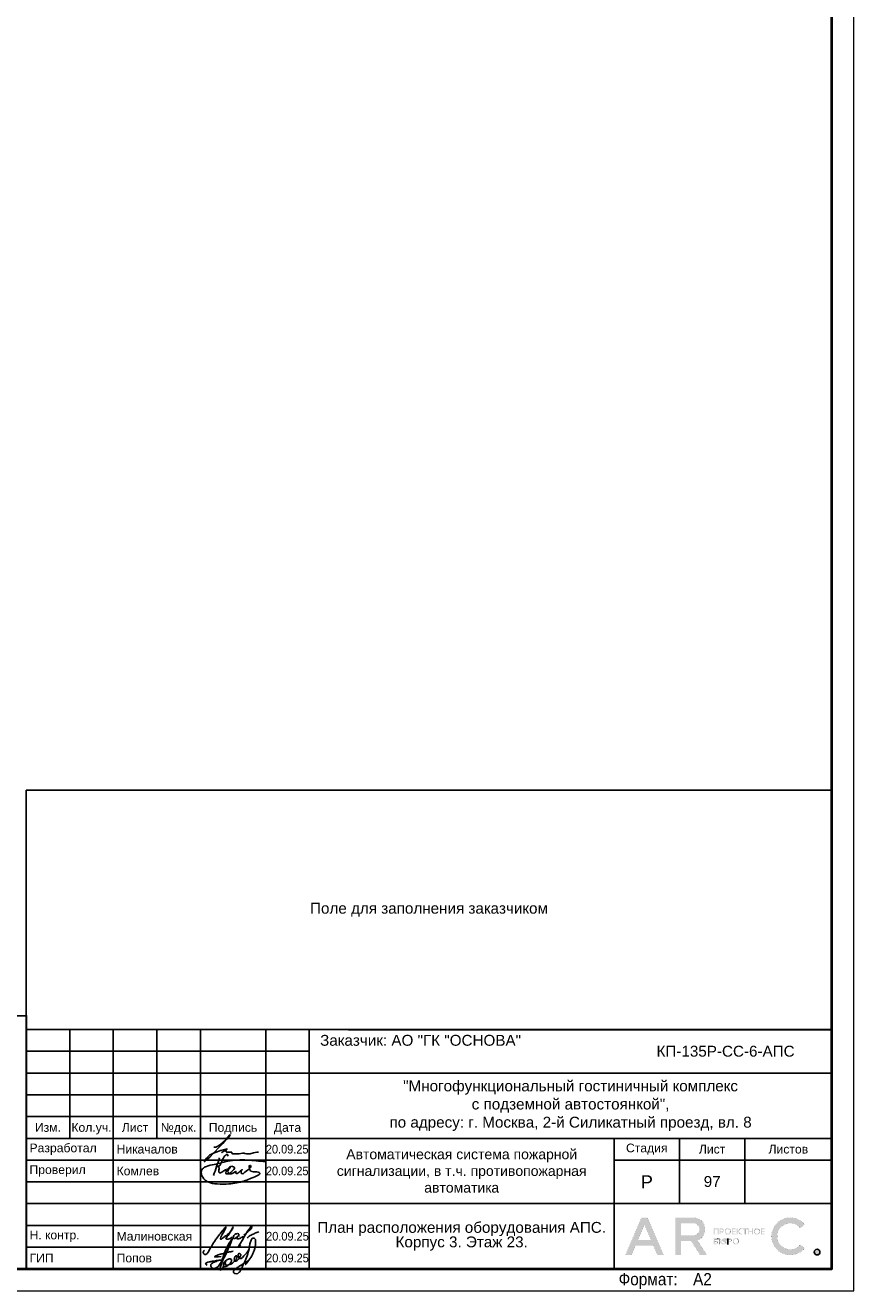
# Model space of a CAD drawing. Header units: millimetres. Extents: x -195178 to 1761886, y 140622 to 301105.
# Tile 110 of 131: x 1219813 to 1238832, y 182305 to 211374. Entities that reach past the tile are written whole.
import ezdxf
from ezdxf.enums import TextEntityAlignment as Align

# ---------------------------------------------------------------- set-up
doc = ezdxf.new("R2010")
doc.units = ezdxf.units.MM
doc.layers.get('Defpoints').update_dxf_attribs({"color": 252})
for name, color, linetype, lineweight in [('DB CP Оформление', 7, 'Continuous', 25), ('Охрана входов', 252, 'Continuous', 30), ('Рамка', 7, 'Continuous', 18)]:
    doc.layers.add(name, color=color, linetype=linetype, lineweight=lineweight)
doc.layers.add('DB CP Подписи', color=7, linetype='Continuous', lineweight=25, true_color=0x0a45f5)
doc.layers.add('Автоматика', color=1, linetype='Continuous')
doc.layers.add('формат', color=250, linetype='Continuous')
doc.styles.add('Arial', font='arial.ttf', dxfattribs={"width": 0.9, "height": 699.9999999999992})
doc.styles.add('CP.Text', font='arial.ttf')
doc.styles.add('CP.Text дата', font='arial.ttf', dxfattribs={"width": 0.9})

# ---------------------------------------------------------------- blocks, each defined once
blk = doc.blocks.new('*U57')
at = {"color": 0, "lineweight": 0}
blk.add_lwpolyline([(-841, 3.464264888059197e-14), (6.661338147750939e-14, 6.661338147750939e-14), (-1.377945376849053e-14, 594.0000000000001), (-841.0000000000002, 594.0000000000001)], close=True, dxfattribs=at)
at = {"lineweight": 40}
blk.add_lwpolyline([(-821, 5.000000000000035), (-4.999999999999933, 5.000000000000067), (-5.000000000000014, 589.0000000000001), (-821.0000000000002, 589.0000000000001)], close=True, dxfattribs=at)
at = {"style": 'Arial', "width": 0.9}
blk.add_text('Формат:', height=2.8, dxfattribs=at).set_placement((-53.97311837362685, 1.250000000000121))
at = {"style": 'Arial', "width": 0.9, "flags": 8}
blk.add_attdef('FORMAT', (-36.87188609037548, 1.257088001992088), '', height=2.8, dxfattribs=at)
blk = doc.blocks.new('Попов')
at = {"layer": 'DB CP Подписи', "color": 160, "true_color": 0x0a45f5}
for points in [[(7.394956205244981, 7.032094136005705), (4.284556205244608, 0.8400941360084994), (3.982156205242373, 0.4944941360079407), (3.665356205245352, 0.2583778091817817), (3.190156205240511, 0.09837780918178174), (2.801356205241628, 0.2064941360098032), (2.509696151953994, 0.451294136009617), (2.383756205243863, 0.7680941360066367), (2.429696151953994, 0.9984941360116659), (2.62855620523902, 1.243294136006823), (3.319756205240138, 1.603294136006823), (3.895756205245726, 1.848094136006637), (4.370956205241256, 1.992094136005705), (4.918156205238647, 1.992094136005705)], [(5.979696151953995, 4.069175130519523), (4.859696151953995, -0.1216221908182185), (5.311356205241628, 0.624094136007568), (5.311356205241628, 0.8688941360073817), (5.624396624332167, 1.697142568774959), (6.247356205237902, 2.150494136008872), (6.650556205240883, 2.323294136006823), (6.909756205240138, 2.323294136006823), (7.125756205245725, 2.150494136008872), (7.125756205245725, 1.747294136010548), (6.82335620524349, 1.243294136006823), (6.333756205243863, 0.7968941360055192), (5.714556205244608, 0.5088941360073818), (5.412156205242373, 0.5952941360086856), (5.49855620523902, 1.286494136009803), (5.817585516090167, 1.879286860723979), (5.714556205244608, 1.286494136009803), (5.829756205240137, 0.9552941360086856), (6.146556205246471, 0.8832941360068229), (6.794556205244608, 1.012894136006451), (7.528956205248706, 1.459294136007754), (8.119356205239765, 2.064094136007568), (8.407356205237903, 2.510494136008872), (8.407356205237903, 2.899294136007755), (8.320956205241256, 3.028894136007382), (8.090556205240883, 2.956894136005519), (7.816956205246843, 2.366494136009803), (7.816956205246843, 1.963294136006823), (7.989756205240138, 1.776094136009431), (8.364156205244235, 1.891294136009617), (8.82495620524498, 2.323294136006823), (9.055356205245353, 2.697694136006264), (9.271356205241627, 3.302494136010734), (9.012156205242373, 3.561694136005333), (8.882556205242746, 3.561694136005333), (8.709696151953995, 3.3600941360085), (8.709696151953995, 2.978377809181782), (9.039696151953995, 2.408377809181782), (10.349696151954, 3.378377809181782), (11.11969615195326, 4.410259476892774), (11.27818451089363, 5.133235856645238), (11.35539592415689, 5.654323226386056), (11.38831620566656, 5.819447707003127), (11.35539592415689, 5.654323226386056)], [(7.394956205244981, 7.032094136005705), (6.962956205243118, 6.427294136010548), (4.918156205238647, 1.992094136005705)], [(8.094156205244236, 0.03369413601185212), (8.828556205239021, 0.5520941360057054), (9.980556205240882, 1.272094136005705), (10.85895620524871, 1.761694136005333), (10.41255620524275, 1.084894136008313), (11.57895620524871, 2.611294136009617), (12.16935620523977, 3.84969413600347), (12.471756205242, 4.713694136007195), (12.629696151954, 5.419294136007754), (12.689696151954, 6.2400941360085), (12.54375620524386, 6.945694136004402), (12.34215620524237, 7.075294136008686), (12.03975620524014, 7.075294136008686), (11.64969615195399, 6.6000941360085), (11.379696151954, 5.779294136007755), (11.21895620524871, 4.728094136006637), (10.72935620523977, 3.014494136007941), (9.418956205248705, 0.0336941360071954)], [(3.521356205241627, 2.971294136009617), (3.294445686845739, 2.859738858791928), (4.789696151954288, 2.859738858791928)], [(3.521356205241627, 2.971294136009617), (4.126156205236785, 3.244894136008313), (4.932556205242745, 3.475294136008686), (6.444556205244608, 3.835294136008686), (7.495756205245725, 4.080094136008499)], [(1.534156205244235, 0.8688941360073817), (1.303756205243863, 1.041694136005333), (1.217356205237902, 1.214494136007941), (1.447756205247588, 1.416094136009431), (2.038156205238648, 1.603294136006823), (2.815756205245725, 1.761694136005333), (3.506956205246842, 1.876894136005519), (4.357209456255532, 1.989153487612), (4.918156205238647, 1.992094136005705)]]:
    blk.add_spline(points, degree=3, dxfattribs=at)
at = {"layer": 'DB CP Подписи'}
blk.add_spline([(8.094156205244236, 0.03369413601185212), (7.791756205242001, -0.2544480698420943), (7.618956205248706, -0.4847058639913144), (7.618956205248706, -0.8015058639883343), (7.950156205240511, -1.060705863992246), (8.569356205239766, -1.060705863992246), (8.943756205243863, -0.7583058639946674), (9.116556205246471, -0.4991058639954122), (9.418956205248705, 0.0336941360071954)], degree=3, dxfattribs=at)
blk = doc.blocks.new('A$Cf51998ab')
at = {"layer": 'DB CP Подписи'}
for points in [[(2.024743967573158, 7.175397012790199), (0.02474396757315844, 3.175397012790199), (2.524743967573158, 0.1753970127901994), (9.524743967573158, 6.675397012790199), (17.02474396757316, 19.1753970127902), (23.52474396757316, 28.6753970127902), (29.02474396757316, 35.6753970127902), (35.52474396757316, 43.6753970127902), (36.52474396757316, 44.6753970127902), (30.02474396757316, 30.6753970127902), (28.52474396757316, 26.1753970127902), (28.52474396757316, 25.1753970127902), (31.52474396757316, 26.6753970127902), (36.02474396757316, 30.1753970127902), (43.52474396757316, 36.1753970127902), (45.52474396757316, 39.1753970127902), (47.52474396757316, 42.6753970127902), (47.52474396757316, 43.1753970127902), (48.02474396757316, 44.1753970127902), (40.52474396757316, 31.1753970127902), (37.52474396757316, 25.6753970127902), (40.52474396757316, 25.1753970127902), (47.02474396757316, 28.6753970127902), (47.52474396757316, 29.1753970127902)], [(66.52474396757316, 31.6753970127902), (75.02474396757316, 39.1753970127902), (79.02474396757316, 43.6753970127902), (79.52474396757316, 46.6753970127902), (75.02474396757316, 41.6753970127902), (69.02474396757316, 32.6753970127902), (61.02474396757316, 18.6753970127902), (57.02474396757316, 11.6753970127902), (61.52474396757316, 15.6753970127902)], [(57.52474396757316, 34.1753970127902), (54.52474396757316, 34.1753970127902), (50.02474396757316, 31.1753970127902), (49.52474396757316, 26.1753970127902), (54.02474396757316, 27.6753970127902), (56.02474396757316, 29.1753970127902), (58.02474396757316, 33.1753970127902), (57.52474396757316, 34.1753970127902)], [(59.02474396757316, 30.6753970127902), (55.49455854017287, 28.71229258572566), (55.52474396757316, 25.6753970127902), (57.52474396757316, 25.6753970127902), (62.02474396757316, 27.6753970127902), (65.02474396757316, 29.6753970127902), (65.52474396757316, 30.1753970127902)], [(71.80259313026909, 27.23596012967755), (75.18207571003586, 30.02247973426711), (81.43411698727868, 33.40007838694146), (87.77064376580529, 36.27103771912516), (91.06563812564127, 37.45319772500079)]]:
    blk.add_spline(points, degree=3, dxfattribs=at)
blk = doc.blocks.new('Лого')
at = {"layer": 'DB CP Оформление'}
h = blk.add_hatch(color=0, dxfattribs=at)
edge = h.paths.add_edge_path()
edge.add_line((-3.149615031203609, 491.8564630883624), (-2.145539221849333, 491.0307320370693))
edge.add_arc((-5.466713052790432, 493.7619962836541), 4.300000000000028, 39.43316774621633, 320.5668322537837, ccw=False)
edge.add_line((-2.145539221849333, 496.4932605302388), (-3.149615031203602, 495.6675294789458))
edge.add_arc((-5.466713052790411, 493.7619962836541), 3.000000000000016, 39.43316774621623, 320.5668322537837)
edge = h.paths.add_edge_path()
edge.add_arc((0.7039796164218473, 490.1453402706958), 0.65, 0, 360)
h.paths.add_polyline_path([(-38.91856638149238, 496.3972109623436), (-37.43639440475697, 492.9290438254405), (-40.40073835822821, 492.9290438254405)], flags=16)
edge = h.paths.add_edge_path(flags=16)
edge.add_line((-30.56831019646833, 493.9825875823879), (-27.63778042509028, 493.9825875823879))
edge.add_arc((-27.63778042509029, 495.2825875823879), 1.299999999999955, 270.0000000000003, 360.0000000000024)
edge.add_line((-26.33778042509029, 495.2825875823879), (-26.33778042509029, 495.4512324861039))
edge.add_arc((-27.63778042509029, 495.4512324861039), 1.300000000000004, 359.9999999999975, 449.9999999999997)
edge.add_line((-27.63778042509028, 496.7512324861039), (-30.56831019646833, 496.7512324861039))
edge.add_line((-30.56831019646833, 496.7512324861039), (-30.56831019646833, 493.9825875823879))
h.paths.add_polyline_path([(-35.9689509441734, 489.4953402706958), (-36.88082038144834, 491.6290438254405), (-40.956312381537, 491.6290438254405), (-41.8681818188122, 489.4953402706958), (-43.28192242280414, 489.4953402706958), (-39.6254366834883, 498.0512324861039), (-38.21169607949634, 498.0512324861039), (-34.55521034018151, 489.4953402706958)])
edge = h.paths.add_edge_path()
edge.add_line((-30.56831019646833, 489.4953402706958), (-31.86831019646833, 489.4953402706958))
edge.add_line((-31.86831019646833, 489.4953402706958), (-31.86831019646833, 498.0512324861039))
edge.add_line((-31.86831019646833, 498.0512324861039), (-27.63778042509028, 498.0512324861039))
edge.add_arc((-27.63778042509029, 495.4512324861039), 2.600000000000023, 0, 89.99999999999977, ccw=False)
edge.add_line((-25.03778042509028, 495.4512324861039), (-25.03778042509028, 495.2825875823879))
edge.add_arc((-27.63778042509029, 495.2825875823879), 2.600000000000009, -70.23716168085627, 0, ccw=False)
edge.add_line((-26.75864866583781, 492.8357268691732), (-24.6131234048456, 489.4953402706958))
edge.add_line((-24.6131234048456, 489.4953402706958), (-26.15818166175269, 489.4953402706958))
edge.add_line((-26.15818166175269, 489.4953402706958), (-28.20534579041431, 492.6825875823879))
edge.add_line((-28.20534579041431, 492.6825875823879), (-30.56831019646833, 492.6825875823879))
edge.add_line((-30.56831019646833, 492.6825875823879), (-30.56831019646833, 489.4953402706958))
edge = h.paths.add_edge_path(flags=16)
edge.add_line((-21.27053753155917, 492.6928723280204), (-21.27053753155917, 492.5228723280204))
edge.add_arc((-20.82053753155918, 492.5228723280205), 0.4499999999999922, 180.0000000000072, 270.0000000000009)
edge.add_line((-20.82053753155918, 492.0728723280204), (-20.69150461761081, 492.0728723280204))
edge.add_arc((-20.6915046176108, 492.5228723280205), 0.4500000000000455, 269.9999999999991, 359.9999999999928)
edge.add_line((-20.24150461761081, 492.5228723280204), (-20.24150461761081, 492.6928723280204))
edge.add_arc((-20.69150461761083, 492.6928723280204), 0.4500000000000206, 0, 89.99999999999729)
edge.add_line((-20.69150461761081, 493.1428723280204), (-20.82053753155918, 493.1428723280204))
edge.add_arc((-20.82053753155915, 492.6928723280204), 0.4500000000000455, 90.00000000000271, 180)
edge = h.paths.add_edge_path(flags=17)
edge.add_line((-21.62964566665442, 491.9228723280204), (-21.62964566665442, 492.5328723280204))
edge.add_line((-21.62964566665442, 492.5328723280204), (-21.45053753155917, 492.5328723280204))
edge.add_line((-21.45053753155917, 492.5328723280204), (-21.45053753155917, 492.5228723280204))
edge.add_arc((-20.85053753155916, 492.5228723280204), 0.6000000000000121, 180, 269.999999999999)
edge.add_line((-20.85053753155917, 491.9228723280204), (-20.66150461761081, 491.9228723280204))
edge.add_arc((-20.66150461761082, 492.5228723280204), 0.6000000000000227, 270.000000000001, 360)
edge.add_line((-20.06150461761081, 492.5228723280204), (-20.06150461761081, 492.6928723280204))
edge.add_arc((-20.66150461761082, 492.6928723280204), 0.6000000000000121, 0, 89.99999999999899)
edge.add_line((-20.66150461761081, 493.2928723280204), (-20.85053753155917, 493.2928723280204))
edge.add_arc((-20.85053753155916, 492.6928723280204), 0.6000000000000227, 90.00000000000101, 180)
edge.add_line((-21.45053753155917, 492.6928723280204), (-21.45053753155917, 492.6828723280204))
edge.add_line((-21.45053753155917, 492.6828723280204), (-21.62964566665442, 492.6828723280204))
edge.add_line((-21.62964566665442, 492.6828723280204), (-21.62964566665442, 493.2928723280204))
edge.add_line((-21.62964566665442, 493.2928723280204), (-21.80964566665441, 493.2928723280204))
edge.add_line((-21.80964566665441, 493.2928723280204), (-21.80964566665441, 491.9228723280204))
edge.add_line((-21.80964566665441, 491.9228723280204), (-21.62964566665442, 491.9228723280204))
edge = h.paths.add_edge_path(flags=16)
edge.add_line((-18.44160413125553, 492.6928723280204), (-18.44160413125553, 492.5228723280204))
edge.add_arc((-17.99160413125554, 492.5228723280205), 0.4499999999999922, 180.0000000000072, 270.0000000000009)
edge.add_line((-17.99160413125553, 492.0728723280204), (-17.86257121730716, 492.0728723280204))
edge.add_arc((-17.86257121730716, 492.5228723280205), 0.4500000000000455, 269.9999999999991, 359.9999999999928)
edge.add_line((-17.41257121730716, 492.5228723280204), (-17.41257121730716, 492.6928723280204))
edge.add_arc((-17.86257121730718, 492.6928723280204), 0.4500000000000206, 0, 89.99999999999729)
edge.add_line((-17.86257121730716, 493.1428723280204), (-17.99160413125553, 493.1428723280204))
edge.add_arc((-17.99160413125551, 492.6928723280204), 0.4500000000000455, 90.00000000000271, 180)
edge = h.paths.add_edge_path()
edge.add_line((-18.62160413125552, 492.6928723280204), (-18.62160413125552, 492.5228723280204))
edge.add_arc((-18.02160413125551, 492.5228723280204), 0.6000000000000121, 180, 269.999999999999)
edge.add_line((-18.02160413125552, 491.9228723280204), (-17.83257121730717, 491.9228723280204))
edge.add_arc((-17.83257121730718, 492.5228723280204), 0.6000000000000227, 270.000000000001, 360)
edge.add_line((-17.23257121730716, 492.5228723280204), (-17.23257121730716, 492.6928723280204))
edge.add_arc((-17.83257121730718, 492.6928723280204), 0.6000000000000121, 0, 89.99999999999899)
edge.add_line((-17.83257121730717, 493.2928723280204), (-18.02160413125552, 493.2928723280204))
edge.add_arc((-18.02160413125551, 492.6928723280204), 0.6000000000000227, 90.00000000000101, 180)
edge = h.paths.add_edge_path(flags=16)
edge.add_line((-13.61226025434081, 494.9777851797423), (-13.61226025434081, 494.8077851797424))
edge.add_arc((-13.16226025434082, 494.8077851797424), 0.4499999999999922, 180.0000000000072, 270.0000000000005)
edge.add_line((-13.16226025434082, 494.3577851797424), (-13.03322734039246, 494.3577851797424))
edge.add_arc((-13.03322734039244, 494.8077851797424), 0.4500000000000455, 269.9999999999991, 359.9999999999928)
edge.add_line((-12.58322734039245, 494.8077851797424), (-12.58322734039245, 494.9777851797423))
edge.add_arc((-13.03322734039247, 494.9777851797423), 0.4500000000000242, 0, 89.99999999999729)
edge.add_line((-13.03322734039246, 495.4277851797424), (-13.16226025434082, 495.4277851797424))
edge.add_arc((-13.16226025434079, 494.9777851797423), 0.4500000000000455, 90.00000000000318, 180)
edge = h.paths.add_edge_path()
edge.add_line((-13.79226025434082, 494.9777851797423), (-13.79226025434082, 494.8077851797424))
edge.add_arc((-13.19226025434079, 494.8077851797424), 0.6000000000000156, 180, 269.9999999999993)
edge.add_line((-13.19226025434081, 494.2077851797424), (-13.00322734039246, 494.2077851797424))
edge.add_arc((-13.00322734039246, 494.8077851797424), 0.6000000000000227, 270.000000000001, 360)
edge.add_line((-12.40322734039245, 494.8077851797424), (-12.40322734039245, 494.9777851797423))
edge.add_arc((-13.00322734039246, 494.9777851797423), 0.6000000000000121, 0, 89.99999999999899)
edge.add_line((-13.00322734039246, 495.5777851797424), (-13.19226025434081, 495.5777851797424))
edge.add_arc((-13.19226025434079, 494.9777851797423), 0.6000000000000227, 90.00000000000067, 180)
edge = h.paths.add_edge_path(flags=16)
edge.add_line((-20.28705089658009, 494.9777851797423), (-20.28705089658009, 494.8077851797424))
edge.add_arc((-19.8370508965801, 494.8077851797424), 0.4499999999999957, 180.0000000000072, 270.0000000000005)
edge.add_line((-19.83705089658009, 494.3577851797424), (-19.70801798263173, 494.3577851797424))
edge.add_arc((-19.70801798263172, 494.8077851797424), 0.4500000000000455, 269.9999999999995, 359.9999999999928)
edge.add_line((-19.25801798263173, 494.8077851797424), (-19.25801798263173, 494.9777851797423))
edge.add_arc((-19.70801798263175, 494.9777851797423), 0.4500000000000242, 0, 89.99999999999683)
edge.add_line((-19.70801798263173, 495.4277851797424), (-19.83705089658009, 495.4277851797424))
edge.add_arc((-19.83705089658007, 494.9777851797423), 0.4500000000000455, 90.00000000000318, 180)
edge = h.paths.add_edge_path()
edge.add_line((-20.46705089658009, 494.9777851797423), (-20.46705089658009, 494.8077851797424))
edge.add_arc((-19.86705089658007, 494.8077851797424), 0.6000000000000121, 180, 269.999999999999)
edge.add_line((-19.86705089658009, 494.2077851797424), (-19.67801798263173, 494.2077851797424))
edge.add_arc((-19.67801798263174, 494.8077851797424), 0.6000000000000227, 270.000000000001, 360)
edge.add_line((-19.07801798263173, 494.8077851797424), (-19.07801798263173, 494.9777851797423))
edge.add_arc((-19.67801798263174, 494.9777851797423), 0.6000000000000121, 0, 89.99999999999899)
edge.add_line((-19.67801798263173, 495.5777851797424), (-19.86705089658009, 495.5777851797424))
edge.add_arc((-19.86705089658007, 494.9777851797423), 0.6000000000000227, 90.00000000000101, 180)
edge = h.paths.add_edge_path(flags=16)
edge.add_arc((-19.22667760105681, 492.7878723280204), 0.1800000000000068, 270.0000000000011, 360)
edge.add_line((-19.04667760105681, 492.7878723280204), (-19.0466776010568, 492.9328723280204))
edge.add_arc((-19.22667760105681, 492.9328723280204), 0.1800000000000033, 0, 89.99999999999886)
edge.add_line((-19.2266776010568, 493.1128723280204), (-19.63443714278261, 493.1128723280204))
edge.add_line((-19.63443714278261, 493.1128723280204), (-19.6344371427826, 492.6078723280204))
edge.add_line((-19.6344371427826, 492.6078723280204), (-19.22667760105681, 492.6078723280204))
edge = h.paths.add_edge_path()
edge.add_line((-19.63443714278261, 491.9228723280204), (-19.81443714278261, 491.9228723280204))
edge.add_line((-19.81443714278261, 491.9228723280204), (-19.81443714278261, 493.2928723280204))
edge.add_line((-19.81443714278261, 493.2928723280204), (-19.2266776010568, 493.2928723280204))
edge.add_arc((-19.2266776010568, 492.9328723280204), 0.3600000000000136, 0, 89.99999999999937, ccw=False)
edge.add_line((-18.8666776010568, 492.9328723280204), (-18.86667760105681, 492.7878723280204))
edge.add_arc((-19.22667760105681, 492.7878723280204), 0.3600000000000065, -89.99999999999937, 0, ccw=False)
edge.add_line((-19.22667760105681, 492.4278723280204), (-19.63443714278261, 492.4278723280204))
edge.add_line((-19.63443714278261, 492.4278723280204), (-19.63443714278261, 491.9228723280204))
edge = h.paths.add_edge_path(flags=16)
edge.add_line((-22.41432519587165, 492.0728723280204), (-22.81592550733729, 492.0728723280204))
edge.add_line((-22.81592550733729, 492.0728723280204), (-22.81592550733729, 492.5700955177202))
edge.add_line((-22.81592550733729, 492.5700955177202), (-22.41432519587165, 492.5700955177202))
edge.add_arc((-22.41432519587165, 492.3900955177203), 0.17999999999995, -1.807620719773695e-11, 89.99999999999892, ccw=False)
edge.add_line((-22.23432519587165, 492.3900955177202), (-22.23432519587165, 492.2528723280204))
edge.add_arc((-22.41432519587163, 492.2528723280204), 0.1799999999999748, -90.00000000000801, 0, ccw=False)
h.paths.add_polyline_path([(-16.95626591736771, 495.5777851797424), (-17.51223811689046, 494.9677851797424), (-17.55459530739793, 494.9677851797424), (-17.55459530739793, 495.5777851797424), (-17.73459530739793, 495.5777851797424), (-17.73459530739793, 494.2077851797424), (-17.55459530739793, 494.2077851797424), (-17.55459530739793, 494.8177851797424), (-17.47826675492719, 494.8177851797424), (-16.92229455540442, 494.2077851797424), (-16.67874821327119, 494.2077851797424), (-17.32006333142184, 494.9114214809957), (-16.71271957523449, 495.5777851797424)])
edge = h.paths.add_edge_path()
edge.add_line((-22.10894538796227, 493.1128723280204), (-22.8159255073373, 493.1128723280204))
edge.add_line((-22.8159255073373, 493.1128723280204), (-22.81592550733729, 492.7200955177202))
edge.add_line((-22.81592550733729, 492.7200955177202), (-22.41432519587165, 492.7200955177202))
edge.add_arc((-22.41432519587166, 492.3600955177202), 0.3600000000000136, 0, 89.99999999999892, ccw=False)
edge.add_line((-22.05432519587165, 492.3600955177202), (-22.05432519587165, 492.2828723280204))
edge.add_arc((-22.41432519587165, 492.2828723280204), 0.3600000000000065, -89.99999999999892, 0, ccw=False)
edge.add_line((-22.41432519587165, 491.9228723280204), (-23.01592550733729, 491.9228723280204))
edge.add_line((-23.01592550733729, 491.9228723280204), (-23.01592550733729, 493.2928723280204))
edge.add_line((-23.01592550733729, 493.2928723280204), (-22.10894538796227, 493.2928723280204))
edge.add_line((-22.10894538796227, 493.2928723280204), (-22.10894538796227, 493.1128723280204))
h.paths.add_polyline_path([(-15.99401623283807, 495.3977851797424), (-16.45775531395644, 495.3977851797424), (-16.45775531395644, 495.5777851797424), (-15.35027715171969, 495.5777851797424), (-15.35027715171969, 495.3977851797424), (-15.81401623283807, 495.3977851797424), (-15.81401623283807, 494.2077851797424), (-15.99401623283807, 494.2077851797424)])
h.paths.add_polyline_path([(-14.219327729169, 494.9827851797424), (-14.219327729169, 495.5777851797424), (-14.039327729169, 495.5777851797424), (-14.039327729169, 494.2077851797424), (-14.219327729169, 494.2077851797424), (-14.219327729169, 494.8027851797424), (-14.92320967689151, 494.8027851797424), (-14.92320967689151, 494.2077851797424), (-15.10320967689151, 494.2077851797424), (-15.10320967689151, 495.5777851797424), (-14.92320967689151, 495.5777851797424), (-14.92320967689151, 494.9827851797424)])
h.paths.add_polyline_path([(-11.97615986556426, 494.8027851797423), (-11.97615986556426, 494.3877851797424), (-11.30687213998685, 494.3877851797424), (-11.30687213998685, 494.2077851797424), (-12.15615986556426, 494.2077851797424), (-12.15615986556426, 495.5777851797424), (-11.30687213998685, 495.5777851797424), (-11.30687213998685, 495.3977851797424), (-11.97615986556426, 495.3977851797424), (-11.97615986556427, 494.9827851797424), (-11.34484040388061, 494.9827851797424), (-11.34484040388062, 494.8027851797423)])
edge = h.paths.add_edge_path(flags=16)
edge.add_arc((-21.07411837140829, 495.0727851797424), 0.1800000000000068, 270.0000000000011, 360)
edge.add_line((-20.89411837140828, 495.0727851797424), (-20.89411837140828, 495.2177851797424))
edge.add_arc((-21.07411837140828, 495.2177851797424), 0.1800000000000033, 0, 89.99999999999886)
edge.add_line((-21.07411837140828, 495.3977851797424), (-21.48187791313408, 495.3977851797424))
edge.add_line((-21.48187791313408, 495.3977851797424), (-21.48187791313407, 494.8927851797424))
edge.add_line((-21.48187791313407, 494.8927851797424), (-21.07411837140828, 494.8927851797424))
h.paths.add_polyline_path([(-22.81592550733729, 494.2077851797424), (-23.01592550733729, 494.2077851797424), (-23.01592550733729, 495.5777851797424), (-21.90894538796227, 495.5777851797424), (-21.90894538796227, 494.2077851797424), (-22.10894538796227, 494.2077851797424), (-22.10894538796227, 495.3977851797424), (-22.81592550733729, 495.3977851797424)])
h.paths.add_polyline_path([(-18.65095050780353, 494.8027851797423), (-18.65095050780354, 494.3877851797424), (-17.98166278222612, 494.3877851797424), (-17.98166278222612, 494.2077851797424), (-18.83095050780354, 494.2077851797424), (-18.83095050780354, 495.5777851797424), (-17.98166278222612, 495.5777851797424), (-17.98166278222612, 495.3977851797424), (-18.65095050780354, 495.3977851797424), (-18.65095050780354, 494.9827851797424), (-18.01963104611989, 494.9827851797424), (-18.01963104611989, 494.8027851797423)])
edge = h.paths.add_edge_path()
edge.add_line((-21.48187791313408, 494.2077851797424), (-21.66187791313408, 494.2077851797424))
edge.add_line((-21.66187791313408, 494.2077851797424), (-21.66187791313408, 495.5777851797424))
edge.add_line((-21.66187791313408, 495.5777851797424), (-21.07411837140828, 495.5777851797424))
edge.add_arc((-21.07411837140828, 495.2177851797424), 0.3600000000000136, 0, 89.99999999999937, ccw=False)
edge.add_line((-20.71411837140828, 495.2177851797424), (-20.71411837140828, 495.0727851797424))
edge.add_arc((-21.07411837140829, 495.0727851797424), 0.3600000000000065, -89.99999999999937, 0, ccw=False)
edge.add_line((-21.07411837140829, 494.7127851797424), (-21.48187791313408, 494.7127851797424))
edge.add_line((-21.48187791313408, 494.7127851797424), (-21.48187791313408, 494.2077851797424))
edge = h.paths.add_edge_path()
edge.add_line((-19.81443714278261, 493.2928723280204), (-19.81443714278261, 491.9228723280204))
edge.add_line((-22.10894538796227, 493.2928723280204), (-22.10894538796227, 493.1128723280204))
at = {"layer": 'DB CP Оформление', "color": 0}
for p, q in [((-22.10894538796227, 493.2928723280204), (-22.10894538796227, 493.1128723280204)), ((-19.81443714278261, 493.2928723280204), (-19.81443714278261, 491.9228723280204))]:
    blk.add_line(p, q, dxfattribs=at)
at = {"layer": 'DB CP Оформление', "color": 0, "const_width": 0.01}
for points in [[(-35.9689509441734, 489.4953402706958), (-36.88082038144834, 491.6290438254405), (-40.956312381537, 491.6290438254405), (-41.8681818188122, 489.4953402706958), (-43.28192242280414, 489.4953402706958), (-39.6254366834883, 498.0512324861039), (-38.21169607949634, 498.0512324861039), (-34.55521034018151, 489.4953402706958)], [(-38.91856638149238, 496.3972109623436), (-37.43639440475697, 492.9290438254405), (-40.40073835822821, 492.9290438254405)], [(-22.81592550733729, 494.2077851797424), (-23.01592550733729, 494.2077851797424), (-23.01592550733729, 495.5777851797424), (-21.90894538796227, 495.5777851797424), (-21.90894538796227, 494.2077851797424), (-22.10894538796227, 494.2077851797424), (-22.10894538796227, 495.3977851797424), (-22.81592550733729, 495.3977851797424)], [(-18.65095050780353, 494.8027851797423), (-18.65095050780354, 494.3877851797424), (-17.98166278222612, 494.3877851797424), (-17.98166278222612, 494.2077851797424), (-18.83095050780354, 494.2077851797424), (-18.83095050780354, 495.5777851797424), (-17.98166278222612, 495.5777851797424), (-17.98166278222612, 495.3977851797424), (-18.65095050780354, 495.3977851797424), (-18.65095050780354, 494.9827851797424), (-18.01963104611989, 494.9827851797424), (-18.01963104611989, 494.8027851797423)], [(-16.95626591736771, 495.5777851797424), (-17.51223811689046, 494.9677851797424), (-17.55459530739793, 494.9677851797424), (-17.55459530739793, 495.5777851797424), (-17.73459530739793, 495.5777851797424), (-17.73459530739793, 494.2077851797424), (-17.55459530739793, 494.2077851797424), (-17.55459530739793, 494.8177851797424), (-17.47826675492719, 494.8177851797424), (-16.92229455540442, 494.2077851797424), (-16.67874821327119, 494.2077851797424), (-17.32006333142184, 494.9114214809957), (-16.71271957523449, 495.5777851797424)], [(-15.99401623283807, 495.3977851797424), (-16.45775531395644, 495.3977851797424), (-16.45775531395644, 495.5777851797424), (-15.35027715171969, 495.5777851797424), (-15.35027715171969, 495.3977851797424), (-15.81401623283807, 495.3977851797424), (-15.81401623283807, 494.2077851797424), (-15.99401623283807, 494.2077851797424)], [(-14.219327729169, 494.9827851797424), (-14.219327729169, 495.5777851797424), (-14.039327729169, 495.5777851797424), (-14.039327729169, 494.2077851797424), (-14.219327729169, 494.2077851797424), (-14.219327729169, 494.8027851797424), (-14.92320967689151, 494.8027851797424), (-14.92320967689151, 494.2077851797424), (-15.10320967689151, 494.2077851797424), (-15.10320967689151, 495.5777851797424), (-14.92320967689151, 495.5777851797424), (-14.92320967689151, 494.9827851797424)], [(-11.97615986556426, 494.8027851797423), (-11.97615986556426, 494.3877851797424), (-11.30687213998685, 494.3877851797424), (-11.30687213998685, 494.2077851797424), (-12.15615986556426, 494.2077851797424), (-12.15615986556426, 495.5777851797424), (-11.30687213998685, 495.5777851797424), (-11.30687213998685, 495.3977851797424), (-11.97615986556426, 495.3977851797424), (-11.97615986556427, 494.9827851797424), (-11.34484040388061, 494.9827851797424), (-11.34484040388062, 494.8027851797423)]]:
    blk.add_lwpolyline(points, close=True, dxfattribs=at)
for points in [[(-30.56831019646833, 489.4953402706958), (-31.86831019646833, 489.4953402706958), (-31.86831019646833, 498.0512324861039), (-27.63778042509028, 498.0512324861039, -0.414213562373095), (-25.03778042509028, 495.4512324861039), (-25.03778042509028, 495.2825875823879, -0.316436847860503), (-26.75864866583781, 492.8357268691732), (-24.6131234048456, 489.4953402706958), (-26.15818166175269, 489.4953402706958), (-28.20534579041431, 492.6825875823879), (-30.56831019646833, 492.6825875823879)], [(-3.149615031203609, 491.8564630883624), (-2.145539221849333, 491.0307320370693, -2.790346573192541), (-2.145539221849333, 496.4932605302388), (-3.149615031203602, 495.6675294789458, 2.790346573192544)], [(-30.56831019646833, 493.9825875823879), (-27.63778042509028, 493.9825875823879, 0.414213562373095), (-26.33778042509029, 495.2825875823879), (-26.33778042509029, 495.4512324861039, 0.414213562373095), (-27.63778042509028, 496.7512324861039), (-30.56831019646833, 496.7512324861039)], [(-21.48187791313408, 494.2077851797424), (-21.66187791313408, 494.2077851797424), (-21.66187791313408, 495.5777851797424), (-21.07411837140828, 495.5777851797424, -0.4142135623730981), (-20.71411837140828, 495.2177851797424), (-20.71411837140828, 495.0727851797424, -0.4142135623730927), (-21.07411837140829, 494.7127851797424), (-21.48187791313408, 494.7127851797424)], [(-21.07411837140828, 494.8927851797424, 0.4142135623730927), (-20.89411837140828, 495.0727851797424), (-20.89411837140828, 495.2177851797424, 0.4142135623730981), (-21.07411837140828, 495.3977851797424), (-21.48187791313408, 495.3977851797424), (-21.48187791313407, 494.8927851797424)], [(-20.46705089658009, 494.9777851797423), (-20.46705089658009, 494.8077851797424, 0.414213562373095), (-19.86705089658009, 494.2077851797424), (-19.67801798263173, 494.2077851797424, 0.414213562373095), (-19.07801798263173, 494.8077851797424), (-19.07801798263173, 494.9777851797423, 0.414213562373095), (-19.67801798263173, 495.5777851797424), (-19.86705089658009, 495.5777851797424, 0.414213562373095)], [(-20.28705089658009, 494.9777851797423), (-20.28705089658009, 494.8077851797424, 0.414213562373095), (-19.83705089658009, 494.3577851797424), (-19.70801798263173, 494.3577851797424, 0.414213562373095), (-19.25801798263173, 494.8077851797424), (-19.25801798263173, 494.9777851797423, 0.414213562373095), (-19.70801798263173, 495.4277851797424), (-19.83705089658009, 495.4277851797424, 0.414213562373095)], [(-13.79226025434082, 494.9777851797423), (-13.79226025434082, 494.8077851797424, 0.414213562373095), (-13.19226025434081, 494.2077851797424), (-13.00322734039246, 494.2077851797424, 0.414213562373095), (-12.40322734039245, 494.8077851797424), (-12.40322734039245, 494.9777851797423, 0.414213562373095), (-13.00322734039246, 495.5777851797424), (-13.19226025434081, 495.5777851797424, 0.414213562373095)], [(-13.61226025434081, 494.9777851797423), (-13.61226025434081, 494.8077851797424, 0.414213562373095), (-13.16226025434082, 494.3577851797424), (-13.03322734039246, 494.3577851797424, 0.414213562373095), (-12.58322734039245, 494.8077851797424), (-12.58322734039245, 494.9777851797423, 0.414213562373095), (-13.03322734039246, 495.4277851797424), (-13.16226025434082, 495.4277851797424, 0.414213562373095)], [(-22.10894538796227, 493.1128723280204), (-22.8159255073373, 493.1128723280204), (-22.81592550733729, 492.7200955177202), (-22.41432519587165, 492.7200955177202, -0.4142135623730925), (-22.05432519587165, 492.3600955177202), (-22.05432519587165, 492.2828723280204, -0.4142135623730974), (-22.41432519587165, 491.9228723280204), (-23.01592550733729, 491.9228723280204), (-23.01592550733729, 493.2928723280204), (-22.10894538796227, 493.2928723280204)], [(-22.41432519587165, 492.0728723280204), (-22.81592550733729, 492.0728723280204), (-22.81592550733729, 492.5700955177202), (-22.41432519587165, 492.5700955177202, -0.4142135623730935), (-22.23432519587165, 492.3900955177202), (-22.23432519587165, 492.2528723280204, -0.4142135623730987)], [(-21.62964566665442, 491.9228723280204), (-21.62964566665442, 492.5328723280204), (-21.45053753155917, 492.5328723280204), (-21.45053753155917, 492.5228723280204, 0.414213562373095), (-20.85053753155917, 491.9228723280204), (-20.66150461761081, 491.9228723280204, 0.414213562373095), (-20.06150461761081, 492.5228723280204), (-20.06150461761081, 492.6928723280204, 0.414213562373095), (-20.66150461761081, 493.2928723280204), (-20.85053753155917, 493.2928723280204, 0.414213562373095), (-21.45053753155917, 492.6928723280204), (-21.45053753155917, 492.6828723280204), (-21.62964566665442, 492.6828723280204), (-21.62964566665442, 493.2928723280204), (-21.80964566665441, 493.2928723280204), (-21.80964566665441, 491.9228723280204)], [(-21.27053753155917, 492.6928723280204), (-21.27053753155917, 492.5228723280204, 0.414213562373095), (-20.82053753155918, 492.0728723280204), (-20.69150461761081, 492.0728723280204, 0.414213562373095), (-20.24150461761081, 492.5228723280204), (-20.24150461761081, 492.6928723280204, 0.414213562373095), (-20.69150461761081, 493.1428723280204), (-20.82053753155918, 493.1428723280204, 0.414213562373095)], [(-19.63443714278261, 491.9228723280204), (-19.81443714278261, 491.9228723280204), (-19.81443714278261, 493.2928723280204), (-19.2266776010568, 493.2928723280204, -0.4142135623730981), (-18.8666776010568, 492.9328723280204), (-18.86667760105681, 492.7878723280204, -0.4142135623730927), (-19.22667760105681, 492.4278723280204), (-19.63443714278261, 492.4278723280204)], [(-19.22667760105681, 492.6078723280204, 0.4142135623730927), (-19.04667760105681, 492.7878723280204), (-19.0466776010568, 492.9328723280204, 0.4142135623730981), (-19.2266776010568, 493.1128723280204), (-19.63443714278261, 493.1128723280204), (-19.6344371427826, 492.6078723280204)], [(-18.62160413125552, 492.6928723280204), (-18.62160413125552, 492.5228723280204, 0.414213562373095), (-18.02160413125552, 491.9228723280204), (-17.83257121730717, 491.9228723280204, 0.414213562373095), (-17.23257121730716, 492.5228723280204), (-17.23257121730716, 492.6928723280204, 0.414213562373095), (-17.83257121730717, 493.2928723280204), (-18.02160413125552, 493.2928723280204, 0.414213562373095)], [(-18.44160413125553, 492.6928723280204), (-18.44160413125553, 492.5228723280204, 0.414213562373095), (-17.99160413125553, 492.0728723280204), (-17.86257121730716, 492.0728723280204, 0.414213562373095), (-17.41257121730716, 492.5228723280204), (-17.41257121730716, 492.6928723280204, 0.414213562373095), (-17.86257121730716, 493.1428723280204), (-17.99160413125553, 493.1428723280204, 0.414213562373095)]]:
    blk.add_lwpolyline(points, format="xyb", close=True, dxfattribs=at)
at = {"layer": 'DB CP Оформление', "color": 0}
blk.add_circle((0.7039796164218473, 490.1453402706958), 0.65, dxfattribs=at)
at = {"layer": 'Defpoints', "color": 0}
blk.add_lwpolyline([(-45.89650028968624, 501.2732863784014), (4.103499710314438, 501.2732863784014), (4.103499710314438, 486.2732863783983), (-45.89650028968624, 486.2732863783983)], close=True, dxfattribs=at)
blk = doc.blocks.new('A$C5BE547C8')
at = {"layer": 'DB CP Подписи', "color": 160, "true_color": 0x0a45f5}
for points in [[(-36.17550682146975, 134.4371501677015), (61.71678818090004, 412.4869762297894)], [(12.77064067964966, 273.4620631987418), (54.9465189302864, 284.4855278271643), (94.154754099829, 355.2698806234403), (190.2780455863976, 461.4464249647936), (197.8667517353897, 439.9583000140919)], [(553.6754189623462, 292.4671654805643), (541.1363445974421, 294.8536106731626), (543.5881781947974, 221.3447915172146), (618.3679039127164, 188.8783703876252), (688.8570107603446, 181.5274854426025), (702.341915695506, 169.2760206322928), (655.1448083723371, 128.8461685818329), (445.8771119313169, 43.72502877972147), (210.5232081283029, -1.356840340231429), (25.1820216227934, -2.336883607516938), (-119.9528827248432, 30.00445333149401), (-207.229957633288, 105.4676031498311), (-226.8427679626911, 202.491644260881), (-177.8107121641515, 263.2541753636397), (-54.24994114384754, 301.4757719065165), (189.9297362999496, 360.2782164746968), (498.8316938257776, 377.9189649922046), (787.0024744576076, 349.3846527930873)], [(12.77064067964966, 273.4620631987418), (53.68175455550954, 259.2054039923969), (47.35787273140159, 207.3811667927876), (60.00563637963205, 173.2529950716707), (97.94904722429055, 183.3650324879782)], [(97.94904722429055, 183.3650324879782), (177.0679458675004, 224.8184770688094), (161.8986921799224, 163.5096667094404), (207.1457470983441, 161.4226177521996), (266.314922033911, 204.5548820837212), (296.9437179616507, 255.3396693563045), (253.785020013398, 280.3842265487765), (197.7158576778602, 243.8061435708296), (177.076149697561, 224.897245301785)], [(240.4512582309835, 278.160545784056), (216.6761126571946, 242.9138925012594), (193.0570860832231, 200.9501308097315), (214.3763311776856, 163.8837520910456), (260.4151262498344, 165.1061032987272), (324.2741268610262, 195.7046833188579), (317.2758679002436, 178.2197674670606), (323.3993369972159, 165.9803596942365), (371.5122399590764, 186.0879841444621), (421.3747226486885, 228.0517155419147), (401.2547955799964, 186.9622102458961), (414.3764636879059, 162.4833644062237), (464.2389463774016, 183.4652452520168), (539.4700353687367, 247.2851138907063), (556.5207641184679, 274.5734312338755), (553.6754189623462, 292.4671654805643)]]:
    blk.add_spline(points, degree=3, dxfattribs=at)
blk = doc.blocks.new('Никачалов')
blk.add_lwpolyline([(-307.2528087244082, -10.52482762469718), (-266.7209943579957, -10.52482762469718), (-217.2917009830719, 12.19796214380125), (-151.053767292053, 56.65713122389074), (-104.5903002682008, 97.1639252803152), (-42.3079472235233, 148.5397506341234), (-2.762450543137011, 181.1417946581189), (25.90605847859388, 213.7455219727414), (43.7010164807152, 235.4819012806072), (55.56432182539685, 255.2404097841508), (61.49597449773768, 269.0720390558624), (48.64291482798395, 267.0958515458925), (20.96416013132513, 227.5771512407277), (-26.48906123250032, 171.2625404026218), (-43.29770154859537, 147.551656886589), (-106.566372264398, 73.45304175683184), (-171.8145516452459, 1.330614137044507), (-320.1058683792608, -151.8054015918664), (-406.1148320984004, -241.7118334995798), (-487.1818974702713, -312.8461673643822), (-518.8162328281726, -343.4720238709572), (-528.703466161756, -345.4482113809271), (-526.7239574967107, -334.5808633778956), (-516.8401608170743, -316.7968590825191), (-494.0998678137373, -283.2067213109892), (-477.294664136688, -261.4703420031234), (-435.7730954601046, -217.0111729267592), (-400.1831794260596, -188.3598206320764), (-362.6171914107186, -168.6013121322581), (-318.1297963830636, -150.8173078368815), (-234.0969046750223, -118.213580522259), (-154.0195936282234, -90.55032198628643), (-5.728276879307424, -52.01971543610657), (-125.3510846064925, -134.0213973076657), (-130.2929829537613, -133.0333035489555), (-128.316910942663, -131.0571160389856), (-95.39726961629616, -111.8204287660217), (-59.85203000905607, -95.76348443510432), (-27.71938084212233, -87.49177623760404), (-25.77080201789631, -90.41229184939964), (-29.66795968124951, -102.5757764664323), (-30.15252690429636, -110.3610126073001), (-29.17995580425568, -115.7122051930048), (-24.3102270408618, -121.0650810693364), (-17.49535610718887, -123.4974413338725), (-8.24390245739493, -125.9314848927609), (2.468126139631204, -127.3909010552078), (14.15272583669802, -127.3909010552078), (101.7906602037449, -127.3909010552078), (105.0348549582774, -129.2711407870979), (104.8664592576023, -152.815378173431), (110.9218312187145, -158.3651994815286), (128.4246742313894, -163.9133375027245), (156.4780234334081, -166.202617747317), (264.0107071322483, -165.9518068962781), (307.6251938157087, -158.1497378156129), (346.3905716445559, -151.961947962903), (383.8122205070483, -151.961947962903), (403.5351374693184, -158.7119581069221), (436.9152894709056, -161.67118948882), (526.11689822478, -161.927050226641), (598.5373598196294, -138.5208429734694), (676.6111056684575, -125.8742528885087), (713.761259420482, -126.4129070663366)])
blk = doc.blocks.new('ауацуа')
at = {"layer": 'DB CP Оформление'}
for p, q in [((-901444.4389830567, -47611.55045884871), (-882944.4389830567, -47611.55045884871)), ((-901444.4389830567, -53111.55045884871), (-901444.4389830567, -47611.55045884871)), ((-900444.4389830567, -47611.55045884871), (-900444.4389830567, -50111.55045884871)), ((-899444.4389830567, -47611.55045884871), (-899444.4389830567, -53111.55045884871)), ((-898444.4389830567, -47611.55045884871), (-898444.4389830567, -50111.55045884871)), ((-897444.4389830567, -47611.55045884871), (-897444.4389830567, -53111.55045884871)), ((-895944.4389830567, -47611.55045884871), (-895944.4389830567, -53111.55045884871)), ((-894944.4389830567, -53111.55045884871), (-894944.4389830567, -47612.58197722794)), ((-901444.4389830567, -48111.55045884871), (-894944.4389830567, -48111.55045884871)), ((-901444.4389830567, -48611.55045884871), (-894944.4389830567, -48611.55045884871)), ((-894944.4389830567, -48611.55045884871), (-882944.4389830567, -48611.55045884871)), ((-901444.4389830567, -49111.55045884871), (-894944.4389830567, -49111.55045884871)), ((-901444.4389830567, -49611.55045884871), (-894944.4389830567, -49611.55045884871)), ((-901444.4389830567, -50111.55045884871), (-882944.4389830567, -50111.55045884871)), ((-887944.4389830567, -53111.55045884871), (-887944.4389830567, -50111.55045884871)), ((-887944.4389830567, -50111.55045884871), (-887944.4389830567, -53111.55045884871)), ((-886444.4389830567, -50111.55045884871), (-886444.4389830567, -51611.55045884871)), ((-884944.4389830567, -50111.55045884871), (-884944.4389830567, -51611.55045884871)), ((-901444.4389830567, -50611.55045884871), (-894944.4389830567, -50611.55045884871)), ((-887944.4389830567, -50611.55045884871), (-882944.4389830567, -50611.55045884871)), ((-901444.4389830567, -51111.55045884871), (-894944.4389830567, -51111.55045884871)), ((-901444.4389830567, -51611.55045884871), (-894944.4389830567, -51611.55045884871)), ((-894944.4389830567, -51611.55045884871), (-882944.4389830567, -51611.55045884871)), ((-901444.4389830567, -52111.55045884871), (-894944.4389830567, -52111.55045884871)), ((-901444.4389830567, -52611.55045884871), (-894944.4389830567, -52611.55045884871)), ((-901444.4389830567, -53111.55045884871), (-882944.4389830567, -53111.55045884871))]:
    blk.add_line(p, q, dxfattribs=at)
at = {"layer": 'DB CP Оформление', "ltscale": 100}
blk.add_line((-882944.4389830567, -53111.55045884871), (-882944.4389830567, -47611.55045884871), dxfattribs=at)
at = {"layer": 'DB CP Оформление'}
blk.add_lwpolyline([(-887944.4389830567, -51611.55045884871), (-882944.4389830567, -51611.55045884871), (-882944.4389830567, -53111.55045884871), (-887944.4389830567, -53111.55045884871)], close=True, dxfattribs=at)
at = {"layer": 'DB CP Оформление', "color": 0, "xscale": 100, "yscale": 100, "zscale": 100}
blk.add_blockref('Лого', (-883354.7889540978, -101738.8790966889), dxfattribs=at)
at = {"layer": 'DB CP Подписи'}
blk.add_blockref('Никачалов', (-896824.2117446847, -50303.85781468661), dxfattribs=at)
at = {"layer": 'DB CP Подписи', "color": 160, "true_color": 0x0a45f5, "xscale": 1.445624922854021, "yscale": 1.445624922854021, "zscale": 1.445624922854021}
blk.add_blockref('A$C5BE547C8', (-897091.0831624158, -51157.1531102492), dxfattribs=at)
at = {"layer": 'DB CP Подписи'}
for name, p, xscale, yscale, zscale in [('A$Cf51998ab', (-897379.3541802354, -52782.28930560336), 14.0625, 14.0625, 14.0625), ('Попов', (-897444.4389830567, -53111.55045884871), 100, 100, 100)]:
    blk.add_blockref(name, p, dxfattribs=dict(at, xscale=xscale, yscale=yscale, zscale=zscale))
at = {"layer": 'DB CP Оформление', "style": 'CP.Text'}
for s, p in [('Изм.', (-900944.4389830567, -49861.55045884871)), ('Кол.уч.', (-899944.4389830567, -49861.55045884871)), ('Лист', (-898944.4389830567, -49861.55045884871)), ('№док.', (-897944.4389830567, -49861.55045884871)), ('Подпись', (-896694.4389830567, -49861.55045884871)), ('Дата', (-895444.4389830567, -49861.55045884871))]:
    blk.add_text(s, height=200, dxfattribs=at).set_placement(p, align=Align.MIDDLE_CENTER)
at = {"layer": 'DB CP Оформление'}
for s, insert, char_height, width, attachment_point, style in [('\\pxi1,t1;Заказчик: АО "ГК "ОСНОВА"', (-894944.4389830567, -47861.55045884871), 250, 8500, 4, 'CP.Text'), ('КП-135Р-СС-6-АПС', (-886970.4668877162, -48111.55045884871), 250, 3500.000000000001, 4, 'CP.Text'), ('"Многофункциональный гостиничный комплекс ^Jс подземной автостоянкой", \\Pпо адресу: г. Москва, 2-й Силикатный проезд, вл. 8', (-888944.4389830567, -49361.55045884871), 250, 12000, 5, 'CP.Text'), (' Разработал', (-901444.4389830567, -50361.55045884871), 200, 1999.999999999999, 4, 'CP.Text'), (' Никачалов', (-899444.4389830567, -50361.55045884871), 200, 1999.999999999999, 4, 'CP.Text'), ('20.09.25', (-895450.4190462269, -50361.55045884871), 200, 1000, 5, 'CP.Text дата'), ('Стадия', (-887194.4389830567, -50361.55045884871), 200, 1499.999999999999, 5, 'CP.Text'), ('Лист', (-885694.4389830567, -50361.55045884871), 200, 1499.999999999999, 5, 'CP.Text'), ('Листов', (-883944.4389830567, -50361.55045884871), 200, 2000, 5, 'CP.Text'), ('\\pxl0.2375,r0.2375;Автоматическая система пожарной сигнализации, в т.ч. противопожарная автоматика', (-891444.4389830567, -50861.55045884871), 230, 6999.999999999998, 5, 'CP.Text'), (' Проверил', (-901444.4389830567, -50861.55045884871), 200, 1999.999999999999, 4, 'CP.Text'), (' Комлев', (-899444.4389830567, -50861.55045884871), 200, 1999.999999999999, 4, 'CP.Text'), ('20.09.25', (-895450.4190462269, -50861.55045884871), 200, 1000, 5, 'CP.Text дата'), ('Р', (-887194.4389830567, -51111.55045884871), 300, 1499.999999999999, 5, 'CP.Text'), (' Н. контр.', (-901444.4389830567, -52361.55045884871), 200, 1999.999999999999, 4, 'CP.Text'), (' Малиновская', (-899444.4389830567, -52361.55045884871), 200, 1999.999999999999, 4, 'CP.Text'), ('20.09.25', (-895444.4389830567, -52361.55045884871), 200, 1000, 5, 'CP.Text дата'), (' ГИП', (-901444.4389830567, -52861.55045884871), 200, 1999.999999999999, 4, 'CP.Text'), (' Попов', (-899444.4389830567, -52861.55045884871), 200, 1999.999999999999, 4, 'CP.Text'), ('20.09.25', (-895444.4389830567, -52861.55045884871), 200, 1000, 5, 'CP.Text дата')]:
    blk.add_mtext(s, dxfattribs=dict(at, insert=insert, char_height=char_height, width=width, attachment_point=attachment_point, style=style))

msp = doc.modelspace()

# ---------------------------------------------------------------- linework, layer by layer
at = {"layer": 'Defpoints'}
msp.add_line((1219831.616325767, 193804.7842184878), (1238331.616325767, 193804.7842184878), dxfattribs=at)
at = {"layer": 'Defpoints', "color": 0, "lineweight": 18, "ltscale": 0.008333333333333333}
msp.add_line((1227234.806056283, 188297.0952578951), (1238331.616467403, 188297.0952578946), dxfattribs=at)
at = {"layer": 'Defpoints'}
for points in [[(1219831.616467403, 193804.7841227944), (1238331.616467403, 193804.7841227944), (1238331.616467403, 188304.7841228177), (1219831.616467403, 188304.7841228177)], [(1219831.616467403, 188304.7841228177), (1238331.616467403, 188304.7841228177), (1238331.616467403, 182804.784122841), (1219831.616467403, 182804.784122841)]]:
    msp.add_lwpolyline(points, close=True, dxfattribs=at)
at = {"layer": 'Defpoints', "color": 3, "lineweight": 30}
msp.add_lwpolyline([(1211168.616467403, 188615.784122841), (1219831.616467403, 188626.784122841), (1219831.616467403, 182804.784122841), (1211168.616467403, 182793.784122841)], close=True, dxfattribs=at)
at = {"layer": 'Охрана входов', "color": 0, "lineweight": 18, "ltscale": 0.008333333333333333}
msp.add_line((1238331.616467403, 190033.0945672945), (1238331.617694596, 188297.0952578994), dxfattribs=at)
at = {"layer": 'Рамка'}
for p in [(1238331.616467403, 188304.784122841), (1219831.616467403, 182804.784122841)]:
    msp.add_line(p, (1238331.616467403, 182804.784122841), dxfattribs=at)

# ---------------------------------------------------------------- block references
msp.add_blockref('ауацуа', (2121276.05545046, 235916.3345816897))
at = {"layer": 'формат', "xscale": 100, "yscale": 100, "zscale": 100}
msp.add_blockref('*U57', (1238831.616467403, 182304.784122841), dxfattribs=at).add_auto_attribs({'FORMAT': 'А2'})

# ---------------------------------------------------------------- texts
at = {"layer": 'Defpoints', "insert": (1229081.616396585, 191054.784170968), "char_height": 250, "width": 18500, "attachment_point": 5, "style": 'CP.Text'}
msp.add_mtext('\\pxl0.2375,r0.2375;Поле для заполнения заказчиком', dxfattribs=at)
at = {"layer": 'Автоматика', "color": 7, "insert": (1229831.616467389, 183554.784122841), "char_height": 250, "width": 6999.999999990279, "attachment_point": 5, "line_spacing_factor": 0.8, "style": 'CP.Text'}
msp.add_mtext('\\pxqc;План расположения оборудования АПС.\\PКорпус 3. Этаж 23. ', dxfattribs=at)
at = {"layer": 'Рамка', "style": 'CP.Text'}
msp.add_text('97', height=250, dxfattribs=at).set_placement((1235582.227853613, 184813.1578994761), align=Align.MIDDLE_CENTER)

doc.saveas('drawing.dxf')
